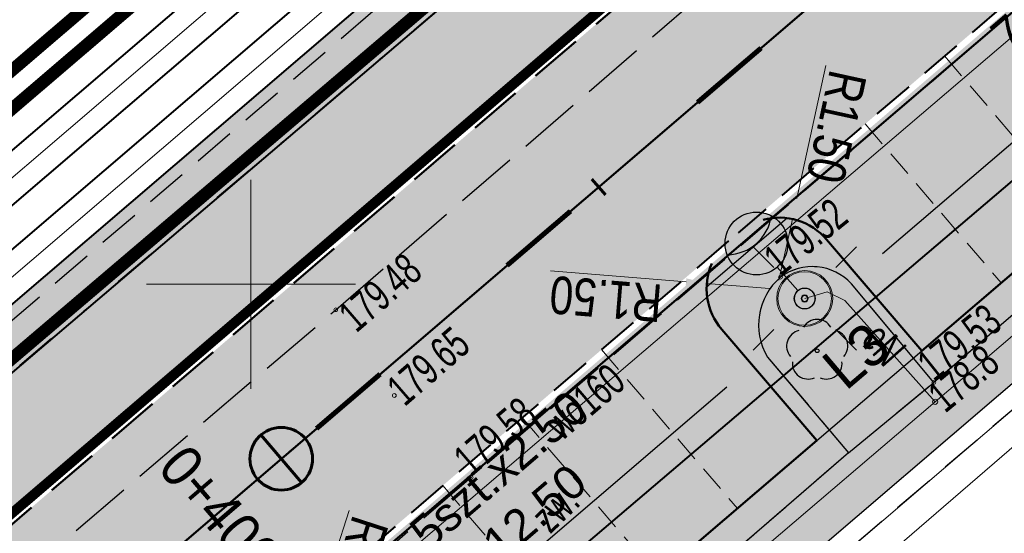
# Model space of a CAD drawing. Header units: metres. Extents: x 7429064 to 7431133, y 5709479 to 5714472.
# Tile 49 of 140: x 7429544 to 7429568, y 5709894 to 5709906. Entities that reach past the tile are written whole.
import ezdxf
from ezdxf.enums import TextEntityAlignment as Align

# ---------------------------------------------------------------- set-up
doc = ezdxf.new("R2010")
doc.units = ezdxf.units.M
for name, pattern in [('1', [0]), ('12', [3, 1, -1, 0, -1]), ('2_KTCR01', [1.5, 1, -0.5]), ('2_KTCR02', [1.5, 1, -0.5]), ('2_KTJZ01', [2, 1.5, -0.5]), ('2_KTKR01', [0]), ('2_KTPL01', [2, 1.5, -0.5]), ('2_PTTU', [1.5, 1, -0.5]), ('3_KTCR02', [1.5, 1, -0.5]), ('3_KTJZ01', [2, 1.5, -0.5]), ('3_KTKR01', [0]), ('3_KTPL01', [2, 1.5, -0.5]), ('3_PTRW02', [0]), ('3_PTTU', [1.5, 1, -0.5]), ('4_SUPE_01', [0]), ('4_SUPT_01', [0]), ('4_SUPW_01', [0]), ('7_1', [0]), ('7_SUPE_01', [0]), ('7_SUPT_01', [0]), ('7_SUPW_01', [0]), ('CENTER2', [1.125, 0.75, -0.125, 0.125, -0.125]), ('DASHED', [19.05, 12.7, -6.35]), ('DASHED2', [0.375, 0.25, -0.125]), ('HIDDEN', [0.375, 0.25, -0.125])]:
    doc.linetypes.add(name, pattern=pattern)
for name, color, linetype in [('#lampy opis', 7, 'Continuous'), ('[osw]_istn_oprawy oświetleniowe - demontaż', 5, 'Continuous'), ('_1_Mapa', 7, 'Continuous'), ('_1_X-REFY', 7, 'Continuous'), ('C-DROGI-SYTUACJA-ETYKIETY', 7, 'Continuous'), ('zzz.gaHSDomyslna', 7, 'Continuous')]:
    doc.layers.add(name, color=color, linetype=linetype)
for name, color, linetype, lineweight in [('#proj. światłowód', 1, '2_KTCR01', 18), ('_D_7_PAS DROGOWY-LINIA ROZGR TEREN INW', 222, 'HIDDEN', 50), ('_D_7_PAS DROGOWY_PODZIAL', 1, 'Continuous', 50), ('_D_7_TEREN NIEZBEDNY DLA OB_BUD', 252, 'HIDDEN', 50), ('_D_8_Wymiary', 7, 'Continuous', 20), ('_skarpy', 84, 'Continuous', 40), ('D_1_KOCIE OCZKA', 7, 'Continuous', 50), ('D_1_LINIA_KRAWĘŻNIK_BET_20_30 WYN 0-2 CM', 5, 'HIDDEN', 40), ('D_1_LINIA_KRAWĘŻNIK_BET_20_30 WYN 12 CM - III', 7, 'Continuous', 50), ('Dr-Krawędż nawierzchni', 250, 'DASHED2', 18), ('gaPoziome', 7, 'Continuous', 30), ('GMINA_L_0', 252, '12', 35), ('HECZ BRUKOWANIA KOSTKA KAMIENNA 9_11', 42, 'Continuous', 13), ('KRAWĘŻNIK BETONOWY 12_25 WYN 0 CM', 250, 'DASHED', 50), ('KRZYZE_L_0', 252, '1', 18), ('KTCR_L_1', 252, '2_KTCR02', 30), ('KTJZ_L_0', 252, '2_KTJZ01', 30), ('KTKR_L_0', 252, '2_KTKR01', 30), ('KTPL_E_T_0', 252, 'Continuous', 15), ('KTPL_L_0', 252, '2_KTPL01', 30), ('OBOP_T_1', 82, 'Continuous', 30), ('PTRW_L_1', 252, 'Continuous', 18), ('PTTU_L_2', 252, '2_PTTU', 18), ('RTPW_T_1', 252, 'Continuous', 15), ('skarpa', 82, 'ŚLADY', 20), ('SUPE_E_T_3', 252, 'Continuous', 15), ('SUPE_L_3', 252, '4_SUPE_01', 18), ('SUPT_L_0', 252, '4_SUPT_01', 18), ('SUPW_E_T_0', 252, 'Continuous', 15), ('SUPW_L_0', 252, '4_SUPW_01', 18), ('SUSM_T_0', 252, 'Continuous', 18), ('SUTE_T_0', 252, 'Continuous', 18)]:
    doc.layers.add(name, color=color, linetype=linetype, lineweight=lineweight)
doc.layers.add('[osw]PSI_Brudnopis', color=1, linetype='Continuous', lineweight=20, plot=False)
doc.layers.add('_Brudnopis', color=22, linetype='Continuous', lineweight=50, plot=False)
doc.layers.add('D_1_LINIA_OBRZEŻE_BET_6x30cm - III', color=24, linetype='Continuous', lineweight=30, transparency=0.3)
for name, color, linetype, lineweight, true_color, transparency in [('D_2_HECZ_CHODNIK_KOSTKA', 7, 'Continuous', 0, 0xf7f588, 0.35), ('D_2_HECZ_DROGI KOSTKA', 7, 'Continuous', 13, 0xffbea8, 0.3), ('D_2_HECZ_JEZDNIA KR3- NOWA KONSTRUKCJA', 7, 'Continuous', 13, 0x99e6ff, 0.3), ('D_2_HECZ_JEZDNIA KR3- NOWA KONSTRUKCJA G4', 7, 'Continuous', 13, 0xbdbdbd, 0.3), ('D_2_HECZ_ZIELEN', 7, 'Continuous', 13, 0xd6ffd6, 0.3)]:
    doc.layers.add(name, color=color, linetype=linetype, lineweight=lineweight, true_color=true_color, transparency=transparency)
doc.layers.add('DZIALKA_L_0', color=7, linetype='1', lineweight=40, true_color=0x008000)
doc.layers.add('HECZ DROGI ROWEROWE', color=7, linetype='Continuous', lineweight=13, true_color=0xff8a8a)
doc.styles.add('Annotative', font='txt')
doc.styles.add('major_arial', font='arial.ttf')
doc.styles.add('Styl Arial', font='arial.ttf', dxfattribs={"width": 0.8, "height": 0.9})
doc.styles.add('wym500', font='arial.ttf', dxfattribs={"width": 0.9, "height": 0.9})
doc.linetypes.add('ŚLADY', pattern='A,3.81,[130,ltypeshp.shx,S=6.35,R=0,X=0,Y=0],3.81', length=7.62)
doc.dimstyles.new('1_500', dxfattribs={"dimtxt": 0.9, "dimasz": 1, "dimexe": 0.18, "dimexo": 0, "dimgap": 0.2, "dimtad": 4, "dimzin": 0, "dimdsep": 46, "dimtxsty": 'Styl Arial', "dimcen": 0.25, "dimclrd": 256, "dimclre": 256, "dimclrt": 256, "dimazin": 0, "dimtfac": 1, "dimtix": 1, "dimtmove": 1, "dimatfit": 3, "dimfxl": 0.18, "dimtolj": 1, "dimtzin": 0, "dimlwd": -1, "dimlwe": -1, "dimarcsym": 0})
doc.dimstyles.new('major_500', dxfattribs={"dimtxt": 0.8, "dimasz": 0.8, "dimexe": 0.5, "dimexo": 1, "dimgap": 0.3, "dimtad": 1, "dimzin": 1, "dimdsep": 46, "dimtxsty": 'major_arial', "dimcen": 0, "dimse1": 1, "dimse2": 1, "dimaunit": 1, "dimadec": 1, "dimazin": 0, "dimtfac": 1, "dimtix": 1, "dimtmove": 0, "dimatfit": 3, "dimfxl": 2, "dimfxlon": 1, "dimtolj": 1, "dimarcsym": 0})

# ---------------------------------------------------------------- blocks, each defined once
blk = doc.blocks.new('*D21')
at = {"layer": '_D_8_Wymiary', "color": 0, "lineweight": -2, "transparency": 16777216}
for p, q in [((7429562.89, 5709897.023), (7429561.671, 5709898.447)), ((7429553.107, 5709890.46), (7429561.388, 5709897.547)), ((7429553.393, 5709888.895), (7429552.174, 5709890.319))]:
    blk.add_line(p, q, dxfattribs=at)
at = {"layer": '_D_8_Wymiary', "color": 0, "transparency": 16777216}
for points in [[(7429561.301, 5709897.648), (7429561.475, 5709897.446), (7429561.996, 5709898.067)], [(7429553.02, 5709890.561), (7429553.194, 5709890.358), (7429552.499, 5709889.939)]]:
    blk.add_solid(points, dxfattribs=at)
at = {"layer": 'Defpoints', "color": 0, "transparency": 16777216}
for p in [(7429561.996, 5709898.067), (7429563.54, 5709896.263), (7429554.043, 5709888.135)]:
    blk.add_point(p, dxfattribs=at)
at = {"layer": '_D_8_Wymiary', "color": 0, "transparency": 16777216, "insert": (7429556.352, 5709895.049), "char_height": 0.8, "attachment_point": 5, "rotation": 40.559, "style": 'major_arial'}
blk.add_mtext('\\A1;5szt.x2.50\\P12.50', dxfattribs=at)
blk = doc.blocks.new('*D23')
at = {"layer": '_D_8_Wymiary', "color": 0, "lineweight": -2, "transparency": 16777216}
for p, q in [((7429578.695, 5709910.55), (7429577.476, 5709911.974)), ((7429565.113, 5709900.735), (7429577.193, 5709911.074)), ((7429565.399, 5709899.171), (7429564.18, 5709900.595))]:
    blk.add_line(p, q, dxfattribs=at)
at = {"layer": '_D_8_Wymiary', "color": 0, "transparency": 16777216}
for points in [[(7429577.106, 5709911.175), (7429577.28, 5709910.973), (7429577.801, 5709911.594)], [(7429565.026, 5709900.837), (7429565.2, 5709900.634), (7429564.505, 5709900.215)]]:
    blk.add_solid(points, dxfattribs=at)
at = {"layer": 'Defpoints', "color": 0, "transparency": 16777216}
for p in [(7429577.801, 5709911.594), (7429579.345, 5709909.79), (7429566.049, 5709898.411)]:
    blk.add_point(p, dxfattribs=at)
at = {"layer": '_D_8_Wymiary', "color": 0, "transparency": 16777216, "insert": (7429570.258, 5709906.951), "char_height": 0.8, "attachment_point": 5, "rotation": 40.559, "style": 'major_arial'}
blk.add_mtext('\\A1;7szt.x2.50\\P17.50', dxfattribs=at)
blk = doc.blocks.new('*D73')
at = {"layer": '_D_8_Wymiary', "transparency": 16777216}
for p, q in [((7429552.35, 5709894.589), (7429551.345, 5709891.492)), ((7429550.573, 5709889.114), (7429551.191, 5709891.016))]:
    blk.add_line(p, q, dxfattribs=at)
blk.add_solid([(7429551.266, 5709891.518), (7429551.424, 5709891.466), (7429551.191, 5709891.016)], dxfattribs=at)
at = {"layer": 'Defpoints', "color": 0, "transparency": 16777216}
for p in [(7429551.191, 5709891.016), (7429550.573, 5709889.114)]:
    blk.add_point(p, dxfattribs=at)
at = {"layer": '_D_8_Wymiary', "transparency": 16777216, "insert": (7429552.457, 5709893.106), "char_height": 0.9, "attachment_point": 5, "rotation": 252.0159, "style": 'Styl Arial'}
blk.add_mtext('\\A1;R2.00', dxfattribs=at)
blk = doc.blocks.new('*D74')
at = {"layer": '_D_8_Wymiary', "transparency": 16777216}
for p, q in [((7429557.164, 5709900.324), (7429560.41, 5709900.06)), ((7429562.404, 5709899.897), (7429560.909, 5709900.019))]:
    blk.add_line(p, q, dxfattribs=at)
blk.add_solid([(7429560.417, 5709900.143), (7429560.404, 5709899.977), (7429560.909, 5709900.019)], dxfattribs=at)
at = {"layer": 'Defpoints', "color": 0, "transparency": 16777216}
for p in [(7429560.909, 5709900.019), (7429562.404, 5709899.897)]:
    blk.add_point(p, dxfattribs=at)
at = {"layer": '_D_8_Wymiary', "transparency": 16777216, "insert": (7429558.493, 5709899.654), "char_height": 0.9, "attachment_point": 5, "rotation": 175.3469, "style": 'Styl Arial'}
blk.add_mtext('\\A1;R1.50', dxfattribs=at)
blk = doc.blocks.new('*D75')
at = {"layer": '_D_8_Wymiary', "transparency": 16777216}
for p, q in [((7429563.755, 5709905.231), (7429563.06, 5709902.049)), ((7429562.634, 5709900.095), (7429562.954, 5709901.56))]:
    blk.add_line(p, q, dxfattribs=at)
blk.add_solid([(7429562.979, 5709902.066), (7429563.142, 5709902.031), (7429562.954, 5709901.56)], dxfattribs=at)
at = {"layer": 'Defpoints', "color": 0, "transparency": 16777216}
for p in [(7429562.954, 5709901.56), (7429562.634, 5709900.095)]:
    blk.add_point(p, dxfattribs=at)
at = {"layer": '_D_8_Wymiary', "transparency": 16777216, "insert": (7429564.007, 5709903.765), "char_height": 0.9, "attachment_point": 5, "rotation": 257.6921, "style": 'Styl Arial'}
blk.add_mtext('\\A1;R1.50', dxfattribs=at)
blk = doc.blocks.new('3_OBOP02_01')
at = {"linetype": 'Continuous'}
blk.add_circle((0, 0), 0.045, dxfattribs=at)
for centre, start, end in [((0, 0.375), 30.1401, 149.8599), ((-0.357, 0.116), 102.1445, 221.86), ((0.357, 0.116), 318.14, 77.8555), ((-0.22, -0.303), 174.1482, 293.8542), ((0.22, -0.303), 246.1458, 5.8518)]:
    blk.add_arc(centre, 0.375, start, end, dxfattribs=at)
blk = doc.blocks.new('3_RTPW02')
at = {"linetype": 'Continuous'}
blk.add_circle((0, 0), 0.045, dxfattribs=at)
blk = doc.blocks.new('7_SUSM01')
at = {"linetype": 'Continuous'}
for p, q in [((-0.742, 0.742), (-1.237, 1.237)), ((0.742, 0.742), (1.237, 1.237)), ((-0.742, -0.742), (-1.237, -1.237)), ((0.742, -0.742), (1.237, -1.237))]:
    blk.add_line(p, q, dxfattribs=at)
blk.add_circle((0, 0), 0.245, dxfattribs=at)
blk = doc.blocks.new('7_SUPS01_03')
at = {"linetype": 'Continuous'}
blk.add_circle((0, 0), 0.0625, dxfattribs=at)
blk = doc.blocks.new('X-ref_MDCP_Szara')
at = {"layer": 'DZIALKA_L_0', "linetype": '1'}
for p, q in [((7429660.24, 5709996.55), (7429435.86, 5709805.65)), ((7429408.88, 5709766.76), (7429668.8, 5709988.15))]:
    blk.add_line(p, q, dxfattribs=at)
at = {"layer": 'GMINA_L_0', "linetype": '12'}
blk.add_line((7429435.86, 5709805.65), (7429660.24, 5709996.55), dxfattribs=at)
at = {"layer": 'KRZYZE_L_0', "linetype": '1'}
for p, q in [((7429550, 5709897.5), (7429550, 5709902.5)), ((7429547.5, 5709900), (7429552.5, 5709900))]:
    blk.add_line(p, q, dxfattribs=at)
at = {"layer": 'KTCR_L_1', "linetype": '3_KTCR02'}
for p, q in [((7429579.99, 5709909.35), (7429566.34, 5709897.65)), ((7429582.2, 5709908.94), (7429559.88, 5709889.87)), ((7429564.3, 5709895.97), (7429566.34, 5709897.65)), ((7429564.3, 5709895.97), (7429558.81, 5709891.22))]:
    blk.add_line(p, q, dxfattribs=at)
at = {"layer": 'KTJZ_L_0', "linetype": '3_KTJZ01'}
for p, q in [((7429552.03, 5709899.39), (7429574.65, 5709918.88)), ((7429578.03, 5709914.93), (7429555.27, 5709895.38)), ((7429529.05, 5709879.87), (7429552.03, 5709899.39)), ((7429555.27, 5709895.38), (7429532.61, 5709875.86))]:
    blk.add_line(p, q, dxfattribs=at)
at = {"layer": 'KTKR_L_0', "linetype": '3_KTKR01'}
for p, q in [((7429579.99, 5709909.35), (7429566.34, 5709897.65)), ((7429566.34, 5709897.65), (7429564.37, 5709900.01)), ((7429562.36, 5709898.26), (7429564.3, 5709895.97)), ((7429564.3, 5709895.97), (7429566.34, 5709897.65)), ((7429564.3, 5709895.97), (7429558.81, 5709891.22))]:
    blk.add_line(p, q, dxfattribs=at)
for centre, radius, start, end in [((7429563.431, 5709899.146), 1.276, 42.6279, 126.6187), ((7429563.642, 5709899.032), 1.496, 130.492, 211.0701)]:
    blk.add_arc(centre, radius, start, end, dxfattribs=at)
at = {"layer": 'KTPL_L_0', "linetype": '3_KTPL01'}
for p, q in [((7429578.03, 5709914.93), (7429555.27, 5709895.38)), ((7429579.99, 5709909.35), (7429566.34, 5709897.65)), ((7429566.34, 5709897.65), (7429564.37, 5709900.01)), ((7429562.36, 5709898.26), (7429564.3, 5709895.97)), ((7429564.3, 5709895.97), (7429558.81, 5709891.22)), ((7429555.27, 5709895.38), (7429532.61, 5709875.86))]:
    blk.add_line(p, q, dxfattribs=at)
for centre, radius, start, end in [((7429563.431, 5709899.146), 1.276, 42.6279, 126.6187), ((7429563.642, 5709899.032), 1.496, 130.492, 211.0701)]:
    blk.add_arc(centre, radius, start, end, dxfattribs=at)
at = {"layer": 'PTRW_L_1', "linetype": '3_PTRW02'}
blk.add_line((7429582.2, 5709908.94), (7429559.88, 5709889.87), dxfattribs=at)
at = {"layer": 'PTTU_L_2', "linetype": '3_PTTU'}
for p, q in [((7429566.34, 5709897.65), (7429564.37, 5709900.01)), ((7429562.36, 5709898.26), (7429564.3, 5709895.97)), ((7429564.3, 5709895.97), (7429566.34, 5709897.65))]:
    blk.add_line(p, q, dxfattribs=at)
for centre, radius, start, end in [((7429563.431, 5709899.146), 1.276, 42.6279, 126.6187), ((7429563.642, 5709899.032), 1.496, 130.492, 211.0701)]:
    blk.add_arc(centre, radius, start, end, dxfattribs=at)
at = {"layer": 'SUPE_L_3', "linetype": '7_SUPE_01'}
for p, q in [((7429596.75, 5709923.11), (7429566.37, 5709897.19)), ((7429563.79, 5709899.82), (7429563.25, 5709899.66)), ((7429564.21, 5709899.61), (7429563.79, 5709899.82)), ((7429566.37, 5709897.19), (7429564.21, 5709899.61)), ((7429566.37, 5709897.19), (7429534.28, 5709869.83))]:
    blk.add_line(p, q, dxfattribs=at)
at = {"layer": 'SUPT_L_0', "linetype": '7_SUPT_01'}
blk.add_line((7429553.37, 5709883.29), (7429588.15, 5709913.29), dxfattribs=at)
at = {"layer": 'SUPW_L_0', "linetype": '7_SUPW_01'}
blk.add_line((7429369.46, 5709736.3), (7429593.18, 5709927.23), dxfattribs=at)
at = {"layer": 'SUPW_L_0', "linetype": '7_1'}
blk.add_line((7429369.46, 5709736.3), (7429593.18, 5709927.23), dxfattribs=at)
at = {"layer": 'OBOP_T_1'}
blk.add_blockref('3_OBOP02_01', (7429563.549, 5709898.41), dxfattribs=at)
at = {"layer": 'RTPW_T_1'}
for p in [(7429562.67, 5709900.17), (7429552.03, 5709899.39), (7429566.34, 5709897.65), (7429553.43, 5709897.34), (7429555.27, 5709895.38)]:
    blk.add_blockref('3_RTPW02', p, dxfattribs=at)
at = {"layer": 'SUSM_T_0', "rotation": 269.9999974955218}
blk.add_blockref('7_SUSM01', (7429563.25, 5709899.66), dxfattribs=at)
at = {"layer": 'SUTE_T_0'}
blk.add_blockref('7_SUPS01_03', (7429566.37, 5709897.19), dxfattribs=at)
at = {"layer": 'KTPL_E_T_0', "width": 0.7}
blk.add_text('zw.', height=0.75, rotation=43.9584, dxfattribs=at).set_placement((7429557.279, 5709894.648), align=Align.MIDDLE)
at = {"layer": 'RTPW_T_1', "width": 0.7}
for s, rotation, p in [('179.52', 38.8707, (7429562.67, 5709900.17)), ('179.53', 38.5093, (7429566.34, 5709897.65)), ('179.58', 40.6614, (7429555.27, 5709895.38))]:
    blk.add_text(s, height=0.75, rotation=rotation, dxfattribs=at).set_placement(p)
blk.add_text('179.48', height=0.75, rotation=40.7491, dxfattribs=at).set_placement((7429552.03, 5709899.39), align=Align.TOP_LEFT)
blk.add_text('179.65', height=0.75, rotation=40.9785, dxfattribs=at).set_placement((7429553.43, 5709897.34), align=Align.MIDDLE_LEFT)
at = {"layer": 'SUPE_E_T_3', "width": 0.7}
blk.add_text('eN', height=0.75, rotation=311.7509, dxfattribs=at).set_placement((7429565.146, 5709898.562), align=Align.MIDDLE)
at = {"layer": 'SUPW_E_T_0', "width": 0.7}
blk.add_text('wo160', height=0.75, rotation=40.4785, dxfattribs=at).set_placement((7429557.984, 5709897.193), align=Align.MIDDLE)
at = {"layer": 'SUTE_T_0', "width": 0.7}
blk.add_text('178.8', height=0.75, rotation=39.554, dxfattribs=at).set_placement((7429566.37, 5709897.19), align=Align.MIDDLE_LEFT)
blk = doc.blocks.new('*U202')
blk.add_hatch(color=0).paths.add_polyline_path([(3.694, -2.12, 0.369232), (1.565, -3.961, 0.696757)])
at = {"color": 0}
for p, q in [((0, 0), (0, 0)), ((0, 0), (0, 0)), ((0, 0), (0, 0)), ((0, 0), (0, 0)), ((0, 0), (0, 0)), ((0, 0), (0, 0)), ((0.327, -0.378), (1.308, -1.513))]:
    blk.add_line(p, q, dxfattribs=at)
for points in [[(0, 0), (0, 0), (0, 0), (0, 0), (0, 0), (0, 0)], [(0, 0), (0, 0), (0, 0), (0, 0), (0, 0), (0, 0), (0, 0)], [(0, 0), (0, 0), (0, 0)]]:
    blk.add_lwpolyline(points, dxfattribs=at)
for centre, radius in [((0, 0), 0.5), ((2.29, -2.647), 1.5)]:
    blk.add_circle(centre, radius, dxfattribs=at)
blk.add_arc((3.706, -4.285), 2.165, 90.3235, 171.3866, dxfattribs=at)
at = {"layer": '[osw]PSI_Brudnopis'}
for radius in [1.34, 0.17, 0.17]:
    blk.add_circle((0, 0), radius, dxfattribs=at)
at = {"layer": '[osw]PSI_Brudnopis', "color": 10}
for radius in [1.28, 0.14]:
    blk.add_circle((0, 0), radius, dxfattribs=at)
blk = doc.blocks.new('X-ref_Oświetlenie i teletechnika')
at = {"layer": '#proj. światłowód', "lineweight": 30, "flags": 128}
blk.add_lwpolyline([(7429617.95, 5709967.85), (7429611.163, 5709956.371), (7429573.165, 5709923.859), (7429535.247, 5709891.397), (7429497.339, 5709858.957), (7429459.29, 5709826.673), (7429421.225, 5709794.375), (7429383.144, 5709762.063), (7429345.12, 5709729.801), (7429305.765, 5709699.935), (7429266.407, 5709683.285), (7429226.48, 5709664.88)], dxfattribs=at)
at = {"layer": '[osw]_istn_oprawy oświetleniowe - demontaż', "color": 3, "xscale": 0.4999999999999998, "yscale": 0.4999999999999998, "zscale": 0.4999999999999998, "rotation": 180.3915979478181}
blk.add_blockref('*U202', (7429563.25, 5709899.66), dxfattribs=at)
at = {"layer": '#lampy opis', "lineweight": 30, "insert": (7429563.772, 5709898.353), "char_height": 1, "attachment_point": 1, "rotation": 40.3889, "style": 'Annotative'}
blk.add_mtext_dynamic_manual_height_columns('\\pi-0.24784;L3', width=1.17099, gutter_width=7.472, heights=[0], dxfattribs=at)
blk = doc.blocks.new('*U220')
at = {"layer": 'zzz.gaHSDomyslna', "color": 140}
for points in [[(155.338, 132.234, 0.12, 0.12, 0), (156.858, 133.534, 0.12, 0.12, 0)], [(150.78, 128.333, 0.12, 0.12, 0), (152.299, 129.633, 0.12, 0.12, 0)], [(146.221, 124.431, 0.12, 0.12, 0), (147.741, 125.732, 0.12, 0.12, 0)]]:
    blk.add_lwpolyline(points, format="xyseb", dxfattribs=at)
blk = doc.blocks.new('*U211')
at = {"layer": 'zzz.gaHSDomyslna', "color": 140}
blk.add_lwpolyline([(0, 0, 0.24, 0.24, 0), (59.489, 50.476, 0.24, 0.24, 0), (179.447, 153.144, 0.24, 0.24, 0)], format="xyseb", dxfattribs=at)
blk = doc.blocks.new('spearator')
at = {"layer": 'D_1_KOCIE OCZKA'}
h = blk.add_hatch(color=12, dxfattribs=at)
h.dxf.hatch_style = 1
edge = h.paths.add_edge_path()
edge.add_line((7429810.877, 5710121.625), (7429811.641, 5710122.271))
edge.add_arc((7429811.592, 5710122.328), 0.075, 310.2315, 490.2315)
edge.add_line((7429811.544, 5710122.386), (7429810.781, 5710121.74))
edge.add_arc((7429810.829, 5710121.683), 0.075, 130.2315, 310.2315)
at = {"layer": 'D_1_KOCIE OCZKA', "lineweight": 18, "flags": 128}
blk.add_lwpolyline([(7429810.877, 5710121.625), (7429811.641, 5710122.271, 1), (7429811.544, 5710122.386), (7429810.781, 5710121.74, 1)], format="xyb", close=True, dxfattribs=at)
blk = doc.blocks.new('X-ref_SOR')
at = {"layer": 'D_1_KOCIE OCZKA', "rotation": 0.327517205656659}
for p in [(32507.348, -42593.894), (32503.854, -42596.885), (32500.359, -42599.876), (32496.864, -42602.867)]:
    blk.add_blockref('spearator', p, dxfattribs=at)
at = {"layer": 'gaPoziome'}
for name, p in [('*U211', (7429440.741, 5709806.344)), ('*U220', (7429405.348, 5709772.117))]:
    blk.add_blockref(name, p, dxfattribs=at)
blk = doc.blocks.new('kilometraz')
at = {"linetype": 'ByBlock', "lineweight": -2}
blk.add_hatch(color=0, dxfattribs=at).paths.add_polyline_path([(0, -0.5, 0.414214), (0.5, 0, 0.414214), (0, 0.5)])
at = {"color": 0, "linetype": 'ByBlock', "lineweight": -2}
blk.add_line((0, 0.5), (0, -0.5), dxfattribs=at)
blk.add_circle((0, 0), 0.5, dxfattribs=at)
blk = doc.blocks.new('AeccTickLine')
at = {"color": 0, "linetype": 'ByBlock', "lineweight": -2}
blk.add_line((0, 1), (0, -1), dxfattribs=at)
blk = doc.blocks.new('OŚ_Dąbrowskiego_1')
at = {"layer": '_D_8_Wymiary', "color": 1, "linetype": 'CENTER2', "lineweight": 35, "flags": 128}
blk.add_lwpolyline([(7429230.998, 5709660.664), (7429273.145, 5709676.622, 0.085629), (7429337.582, 5709714.618), (7429502.301, 5709854.381), (7429714.669, 5710036.139), (7429868.111, 5710165.952)], format="xyb", dxfattribs=at)
at = {"layer": 'C-DROGI-SYTUACJA-ETYKIETY', "color": 7, "linetype": 'Continuous', "lineweight": 60}
for name, p, xscale, yscale, zscale, rotation in [('AeccTickLine', (7429558.323, 5709902.328), 0.25, 0.25, 0.25, 40.55900962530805), ('kilometraz', (7429550.726, 5709895.826), 1.5, 1.5, 1.5, 40.55900962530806)]:
    blk.add_blockref(name, p, dxfattribs=dict(at, xscale=xscale, yscale=yscale, zscale=zscale, rotation=rotation))
at = {"layer": 'C-DROGI-SYTUACJA-ETYKIETY', "color": 7, "linetype": 'Continuous', "lineweight": -3, "insert": (7429548.874, 5709894.241), "char_height": 1, "attachment_point": 8, "rotation": 310.559, "style": 'wym500'}
blk.add_mtext('0+400', dxfattribs=at)

msp = doc.modelspace()

# ---------------------------------------------------------------- hatches: boundary and pattern name
at = {"layer": 'D_2_HECZ_CHODNIK_KOSTKA', "transparency": 33554585}
h = msp.add_hatch(color=256, dxfattribs=at)
h.dxf.hatch_style = 1
edge = h.paths.add_edge_path()
edge.add_line((7429611.715, 5709933.539), (7429609.355, 5709934.501))
edge.add_line((7429609.355, 5709934.501), (7429596.138, 5709923.189))
edge.add_line((7429596.138, 5709923.189), (7429592.463, 5709920.763))
edge.add_arc((7429606.237, 5709899.9), 25, 123.434, 130.559)
edge.add_line((7429589.981, 5709918.893), (7429507.49, 5709848.292))
edge.add_line((7429507.49, 5709848.292), (7429417.816, 5709772.204))
edge.add_line((7429417.816, 5709772.204), (7429413.427, 5709768.48))
edge.add_line((7429413.427, 5709768.48), (7429407.995, 5709766.13))
edge.add_line((7429407.995, 5709766.13), (7429408.287, 5709764.077))
edge.add_line((7429408.287, 5709764.077), (7429414.494, 5709766.762))
edge.add_line((7429414.494, 5709766.762), (7429508.787, 5709846.77))
edge.add_line((7429508.787, 5709846.77), (7429591.282, 5709917.374))
edge.add_arc((7429606.237, 5709899.9), 23, 123.434, 130.559, ccw=False)
edge.add_line((7429593.564, 5709919.094), (7429599.13, 5709922.769))
edge.add_line((7429599.13, 5709922.769), (7429611.715, 5709933.539))
at = {"layer": 'D_2_HECZ_DROGI KOSTKA'}
h = msp.add_hatch(color=256, dxfattribs=at)
h.dxf.hatch_style = 1
edge = h.paths.add_edge_path()
edge.add_line((7429576.831, 5709914.022), (7429562.253, 5709901.545))
edge.add_arc((7429562.634, 5709900.095), 1.5, 40.559, 104.7171, ccw=False)
edge.add_line((7429563.774, 5709901.07), (7429566.049, 5709898.411))
edge.add_line((7429566.049, 5709898.411), (7429579.345, 5709909.79))
edge.add_line((7429579.345, 5709909.79), (7429577.069, 5709912.449))
edge.add_arc((7429578.22, 5709913.428), 1.511, 156.8672, 220.3802, ccw=False)
h = msp.add_hatch(color=256, dxfattribs=at)
h.dxf.hatch_style = 1
edge = h.paths.add_edge_path()
edge.add_line((7429561.029, 5709900.498), (7429549.947, 5709891.014))
edge.add_arc((7429550.573, 5709889.114), 2, 40.559, 108.2274, ccw=False)
edge.add_line((7429552.093, 5709890.414), (7429554.043, 5709888.135))
edge.add_line((7429554.043, 5709888.135), (7429563.54, 5709896.263))
edge.add_line((7429563.54, 5709896.263), (7429561.264, 5709898.922))
edge.add_arc((7429562.404, 5709899.897), 1.5, 156.4009, 220.559, ccw=False)
at = {"layer": 'D_2_HECZ_JEZDNIA KR3- NOWA KONSTRUKCJA'}
h = msp.add_hatch(color=256, dxfattribs=at)
h.dxf.hatch_style = 1
edge = h.paths.add_edge_path()
edge.add_arc((7429610.557, 5709990.469), 30, 310.559, 314.2935)
edge.add_arc((7429610.557, 5709990.469), 30, 314.2935, 325.3941)
edge.add_line((7429635.249, 5709973.431), (7429635.899, 5709972.672))
edge.add_line((7429635.899, 5709972.672), (7429667.702, 5709999.89))
edge.add_line((7429667.702, 5709999.89), (7429675.246, 5710006.347))
edge.add_line((7429675.246, 5710006.347), (7429712.724, 5710038.423))
edge.add_line((7429712.724, 5710038.423), (7429823.828, 5710132.378))
edge.add_line((7429823.828, 5710132.378), (7429834.316, 5710141.377))
edge.add_line((7429834.316, 5710141.377), (7429846.156, 5710151.524))
edge.add_line((7429846.156, 5710151.524), (7429850.099, 5710146.734))
edge.add_line((7429850.099, 5710146.734), (7429838.187, 5710136.85))
edge.add_line((7429838.187, 5710136.85), (7429827.698, 5710127.833))
edge.add_line((7429827.698, 5710127.833), (7429716.613, 5710033.854))
edge.add_line((7429716.613, 5710033.854), (7429633.474, 5709962.699))
edge.add_arc((7429636.726, 5709958.9), 5, 130.559, 193.2571)
edge.add_line((7429631.859, 5709957.753), (7429636.051, 5709939.958))
edge.add_line((7429636.051, 5709939.958), (7429630.653, 5709938.888))
edge.add_line((7429630.653, 5709938.888), (7429629.491, 5709943.821))
edge.add_arc((7429623.651, 5709942.445), 6, 13.2571, 130.559)
edge.add_line((7429619.749, 5709947.003), (7429619.729, 5709946.986))
edge.add_line((7429619.729, 5709946.986), (7429617.779, 5709949.265))
edge.add_line((7429617.779, 5709949.265), (7429606.383, 5709939.512))
edge.add_line((7429606.383, 5709939.512), (7429594.274, 5709929.149))
edge.add_line((7429594.274, 5709929.149), (7429594.825, 5709928.314))
edge.add_line((7429594.825, 5709928.314), (7429589.708, 5709924.935))
edge.add_arc((7429606.237, 5709899.9), 30, 123.434, 130.559)
edge.add_line((7429586.73, 5709922.692), (7429529.23, 5709873.48))
edge.add_line((7429529.23, 5709873.48), (7429502.179, 5709850.343))
edge.add_line((7429502.179, 5709850.343), (7429339.523, 5709712.33))
edge.add_arc((7429194.822, 5709882.942), 223.711, 294.66533, 310.3021, ccw=False)
edge.add_arc((7429190.304, 5709894.737), 236.317, 290.79615, 294.46753, ccw=False)
edge.add_line((7429274.207, 5709673.816), (7429245.41, 5709663.13))
edge.add_line((7429245.41, 5709663.13), (7429242.106, 5709661.907))
edge.add_line((7429242.106, 5709661.907), (7429240.354, 5709666.717))
edge.add_line((7429240.354, 5709666.717), (7429244.254, 5709668.201))
edge.add_line((7429244.254, 5709668.201), (7429272.082, 5709679.428))
edge.add_arc((7429195.246, 5709882.369), 217, 290.73736, 310.31443)
edge.add_line((7429335.641, 5709716.905), (7429500.355, 5709856.664))
edge.add_line((7429500.355, 5709856.664), (7429629.269, 5709966.997))
edge.add_line((7429629.269, 5709966.997), (7429630.064, 5709967.677))
at = {"layer": 'D_2_HECZ_JEZDNIA KR3- NOWA KONSTRUKCJA G4'}
h = msp.add_hatch(color=256, dxfattribs=at)
h.dxf.hatch_style = 1
edge = h.paths.add_edge_path()
edge.add_line((7429436.829, 5709806.854), (7429498.316, 5709859.026))
edge.add_line((7429498.316, 5709859.026), (7429619.429, 5709962.682))
edge.add_line((7429619.429, 5709962.682), (7429618.857, 5709963.351))
edge.add_line((7429618.857, 5709963.351), (7429497.761, 5709859.709))
edge.add_line((7429497.761, 5709859.709), (7429436.185, 5709807.462))
edge.add_arc((7429439.235, 5709810.05), 4, 220.3144, 233.0231)
at = {"layer": 'D_2_HECZ_ZIELEN'}
h = msp.add_hatch(color=256, dxfattribs=at)
h.dxf.hatch_style = 1
h.paths.add_polyline_path([(7429503.909, 5709849.852, 0.18338), (7429502.975, 5709850.363), (7429500.855, 5709848.564, 0.184483), (7429501.211, 5709847.554), (7429503.475, 5709844.886), (7429506.189, 5709847.188)])
h.paths.add_polyline_path([(7429531.725, 5709873.64, 0.184483), (7429530.784, 5709874.152), (7429529.085, 5709872.698, 0.184483), (7429529.445, 5709871.69), (7429531.721, 5709869.031), (7429534, 5709870.981)])
h.paths.add_polyline_path([(7429552.093, 5709890.414, 0.21525), (7429550.603, 5709891.114), (7429544.884, 5709886.219, 0.21525), (7429545.345, 5709884.64), (7429547.296, 5709882.36), (7429554.043, 5709888.135)])
h.paths.add_polyline_path([(7429563.774, 5709901.07, 0.184483), (7429562.833, 5709901.581), (7429560.904, 5709899.93, 0.184483), (7429561.264, 5709898.922), (7429563.54, 5709896.263), (7429566.049, 5709898.411)])
at = {"layer": 'HECZ BRUKOWANIA KOSTKA KAMIENNA 9_11'}
h = msp.add_hatch(color=256, dxfattribs=at)
h.dxf.hatch_style = 1
edge = h.paths.add_edge_path()
edge.add_line((7429562.253, 5709901.545), (7429561.029, 5709900.498))
edge.add_arc((7429562.404, 5709899.897), 1.5, 156.4009, 178.7487)
edge.add_line((7429560.904, 5709899.93), (7429562.833, 5709901.581))
edge.add_arc((7429562.634, 5709900.095), 1.5, 82.3693, 104.7171)
at = {"layer": 'HECZ DROGI ROWEROWE'}
h = msp.add_hatch(color=256, dxfattribs=at)
h.dxf.hatch_style = 1
edge = h.paths.add_edge_path()
edge.add_arc((7429796.82, 5710136.433), 20.404, 308.0322, 334.2528)
edge.add_arc((7429835.93, 5710116.897), 23.318, 143.7897, 152.7624, ccw=False)
edge.add_arc((7429839.325, 5710112.767), 28.527, 132.1511, 141.1238, ccw=False)
edge.add_line((7429820.181, 5710133.917), (7429834.124, 5710145.713))
edge.add_arc((7429837.354, 5710141.896), 5, 102.0154, 130.2315, ccw=False)
edge.add_line((7429836.313, 5710146.786), (7429842.063, 5710148.01))
edge.add_line((7429842.063, 5710148.01), (7429845.234, 5710150.73))
edge.add_line((7429845.234, 5710150.73), (7429843.045, 5710150.264))
edge.add_arc((7429842.629, 5710152.22), 2, 169.0596, 282.0154, ccw=False)
edge.add_line((7429840.665, 5710152.6), (7429846.908, 5710184.895))
edge.add_arc((7429848.38, 5710184.61), 1.5, 109.3988, 169.0596, ccw=False)
edge.add_line((7429847.882, 5710186.025), (7429848.854, 5710186.367))
edge.add_line((7429848.854, 5710186.367), (7429847.265, 5710191.424))
edge.add_line((7429847.265, 5710191.424), (7429846.903, 5710192.479))
edge.add_line((7429846.903, 5710192.479), (7429845.675, 5710198.449))
edge.add_arc((7429825.958, 5710195.082), 20.002, -10.9391, 9.6882, ccw=False)
edge.add_line((7429845.597, 5710191.287), (7429839.403, 5710159.242))
edge.add_arc((7429819.766, 5710163.038), 20, 310.2315, 349.0596, ccw=False)
edge.add_line((7429832.684, 5710147.769), (7429817.64, 5710135.042))
edge.add_arc((7429832.495, 5710117.483), 23, 130.2315, 151.7604)
edge.add_arc((7429794.613, 5710137.829), 20, 310.2315, 331.7604, ccw=False)
edge.add_line((7429807.531, 5710122.56), (7429710.78, 5710040.708))
edge.add_line((7429710.78, 5710040.708), (7429674.341, 5710009.522))
edge.add_arc((7429663.288, 5710022.437), 17, 303.434, 310.559, ccw=False)
edge.add_line((7429672.654, 5710008.25), (7429665.175, 5710003.312))
edge.add_arc((7429654.155, 5710020.002), 20, 287.2523, 303.434, ccw=False)
edge.add_line((7429660.087, 5710000.902), (7429655.396, 5709999.445))
edge.add_arc((7429662.069, 5709977.958), 22.5, 107.2523, 130.559)
edge.add_line((7429647.439, 5709995.052), (7429638.424, 5709987.337))
edge.add_arc((7429653.054, 5709970.242), 22.5, 130.559, 144.5953)
edge.add_line((7429634.715, 5709983.278), (7429621.962, 5709965.306))
edge.add_arc((7429606.364, 5709977.009), 19.5, 310.559, 323.1201, ccw=False)
edge.add_line((7429619.043, 5709962.194), (7429498.409, 5709858.948))
edge.add_line((7429498.409, 5709858.948), (7429409.747, 5709783.718))
edge.add_line((7429409.747, 5709783.718), (7429333.7, 5709719.193))
edge.add_arc((7429195.246, 5709882.369), 214, 294.99294, 310.31443, ccw=False)
edge.add_line((7429285.662, 5709688.408), (7429286.787, 5709685.755))
edge.add_arc((7429195.216, 5709882.43), 216.948, 294.96649, 310.31053)
edge.add_line((7429335.566, 5709716.997), (7429500.277, 5709856.756))
edge.add_line((7429500.277, 5709856.756), (7429621.38, 5709960.403))
edge.add_line((7429621.38, 5709960.403), (7429627.625, 5709965.748))
edge.add_line((7429627.625, 5709965.748), (7429629.904, 5709967.698))
edge.add_line((7429629.904, 5709967.698), (7429629.179, 5709968.529))
edge.add_arc((7429630.687, 5709969.843), 2, 144.5953, 221.0823, ccw=False)
edge.add_line((7429629.056, 5709971.002), (7429636.752, 5709981.829))
edge.add_arc((7429653.054, 5709970.242), 20, 130.559, 144.5953, ccw=False)
edge.add_line((7429640.049, 5709985.437), (7429649.631, 5709993.62))
edge.add_arc((7429662.069, 5709977.958), 20, 107.2523, 128.4533, ccw=False)
edge.add_line((7429656.137, 5709997.058), (7429665.185, 5709999.868))
edge.add_line((7429665.185, 5709999.868), (7429673.721, 5710005.504))
edge.add_arc((7429657.258, 5710030.439), 29.88, 303.434, 310.559)
edge.add_line((7429676.687, 5710007.738), (7429712.64, 5710038.509))
edge.add_line((7429712.64, 5710038.509), (7429809.391, 5710120.361))
edge.add_line((7429809.391, 5710120.361), (7429809.391, 5710120.361))

# ---------------------------------------------------------------- linework, layer by layer
at = {"layer": '_Brudnopis', "flags": 128}
msp.add_lwpolyline([(7429230.998, 5709660.664), (7429273.145, 5709676.622, 0.085605), (7429337.585, 5709714.618), (7429368.823, 5709741.125), (7429502.301, 5709854.381), (7429714.669, 5710036.139), (7429868.111, 5710165.952)], format="xyb", dxfattribs=at)
msp.add_lwpolyline([(7429504.409, 5709851.907), (7429716.775, 5710033.663), (7429870.21, 5710163.471)], dxfattribs=at)
at = {"layer": '_D_7_PAS DROGOWY-LINIA ROZGR TEREN INW', "ltscale": 10, "const_width": 0.3, "flags": 128}
msp.add_lwpolyline([(7429287.498, 5709689.141), (7429307.71, 5709696.948), (7429435.698, 5709805.84), (7429660.078, 5709996.74), (7429836.288, 5710146.69)], dxfattribs=at)
at = {"layer": '_D_7_PAS DROGOWY_PODZIAL', "ltscale": 0.2, "const_width": 0.3, "flags": 128}
msp.add_lwpolyline([(7429838.788, 5710158.699), (7429835.061, 5710151.867), (7429707.929, 5710044.059), (7429670.336, 5710012.083), (7429661.685, 5710006.163), (7429648.718, 5710002.136), (7429632.935, 5709988.628), (7429615.789, 5709965.397), (7429495.458, 5709862.411), (7429330.756, 5709722.662), (7429319.402, 5709713.684), (7429307.842, 5709705.758), (7429296.806, 5709699.189), (7429282.846, 5709692.117), (7429269.349, 5709686.304), (7429250.2, 5709678.58), (7429239.824, 5709670.46)], dxfattribs=at)
at = {"layer": '_D_7_TEREN NIEZBEDNY DLA OB_BUD', "ltscale": 10, "const_width": 0.3, "flags": 128}
msp.add_lwpolyline([(7429838.642, 5710133.498), (7429838.163, 5710130.983), (7429669.785, 5709988.07), (7429674.221, 5709982.833), (7429665.132, 5709974.906), (7429667.705, 5709971.871), (7429662.832, 5709967.707), (7429665.637, 5709964.494), (7429637.109, 5709939.516), (7429616.438, 5709933.991), (7429410.711, 5709758.425), (7429398.46, 5709756.965), (7429363.725, 5709727.377), (7429364.497, 5709726.485), (7429330.157, 5709696.304), (7429317.553, 5709687.475), (7429303.139, 5709679.24), (7429296.402, 5709677.454), (7429295.854, 5709678.755), (7429285.213, 5709675.171), (7429285.468, 5709665.629), (7429278.469, 5709665.47), (7429278.347, 5709670.061), (7429254.481, 5709660.887), (7429229.937, 5709651.368), (7429224.487, 5709665.833), (7429244.657, 5709675.131), (7429249.847, 5709679.192), (7429269.079, 5709686.95), (7429282.549, 5709692.752), (7429296.468, 5709699.803), (7429307.464, 5709706.348), (7429318.986, 5709714.248), (7429330.313, 5709723.204), (7429495.004, 5709862.943), (7429615.273, 5709965.877), (7429632.42, 5709989.108), (7429648.373, 5710002.762), (7429661.377, 5710006.8), (7429669.911, 5710012.64), (7429707.476, 5710044.593), (7429834.508, 5710152.316), (7429838.121, 5710158.939), (7429844.755, 5710193.28), (7429843.741, 5710206.48), (7429852.314, 5710203.598), (7429849.368, 5710188.375), (7429850.227, 5710185.684), (7429848.746, 5710185.163), (7429846.827, 5710175.247), (7429842.58, 5710153.283), (7429856.534, 5710164.104), (7429864.199, 5710154.59)], close=True, dxfattribs=at)
at = {"layer": '_skarpy', "flags": 128}
for points in [[(7429616.277, 5709964.828), (7429495.945, 5709861.84), (7429436.082, 5709811.047)], [(7429616.927, 5709964.068), (7429496.593, 5709861.079), (7429436.24, 5709809.869)], [(7429617.447, 5709963.46), (7429497.112, 5709860.47), (7429436.431, 5709808.983)], [(7429618.097, 5709962.7), (7429497.761, 5709859.709), (7429436.948, 5709808.109)]]:
    msp.add_lwpolyline(points, dxfattribs=at)
at = {"layer": 'D_1_LINIA_KRAWĘŻNIK_BET_20_30 WYN 0-2 CM', "ltscale": 4, "flags": 128}
for points in [[(7429577.135, 5709914.48), (7429561.659, 5709901.234)], [(7429561.428, 5709901.037), (7429549.273, 5709890.633)]]:
    msp.add_lwpolyline(points, dxfattribs=at)
at = {"layer": 'D_1_LINIA_KRAWĘŻNIK_BET_20_30 WYN 12 CM - III', "flags": 128}
for points in [[(7429566.049, 5709898.411), (7429579.345, 5709909.79)], [(7429554.043, 5709888.135), (7429563.54, 5709896.263)]]:
    msp.add_lwpolyline(points, dxfattribs=at)
for points in [[(7429566.049, 5709898.411), (7429563.774, 5709901.07, 0.287492), (7429562.253, 5709901.545, 0.287492)], [(7429561.029, 5709900.498, 0.287492), (7429561.264, 5709898.922), (7429563.54, 5709896.263)]]:
    msp.add_lwpolyline(points, format="xyb", dxfattribs=at)
at = {"layer": 'D_1_LINIA_OBRZEŻE_BET_6x30cm - III', "flags": 128}
msp.add_lwpolyline([(7429408.287, 5709764.077), (7429414.494, 5709766.762), (7429508.787, 5709846.77), (7429591.282, 5709917.374, -0.031099), (7429593.564, 5709919.094), (7429599.13, 5709922.769), (7429611.715, 5709933.539), (7429615.743, 5709934.682), (7429615.845, 5709934.277)], format="xyb", dxfattribs=at)
for points in [[(7429562.833, 5709901.581), (7429560.904, 5709899.93)], [(7429563.54, 5709896.263), (7429566.049, 5709898.411)]]:
    msp.add_lwpolyline(points, dxfattribs=at)
at = {"layer": 'Dr-Krawędż nawierzchni', "ltscale": 2.5, "flags": 128}
for points in [[(7429566.597, 5709905.461), (7429569.848, 5709901.662)], [(7429564.698, 5709903.835), (7429567.949, 5709900.036)], [(7429558.389, 5709898.436), (7429561.641, 5709894.637)], [(7429556.49, 5709896.811), (7429559.741, 5709893.012)], [(7429554.591, 5709895.185), (7429557.842, 5709891.386)]]:
    msp.add_lwpolyline(points, dxfattribs=at)
at = {"layer": 'KRAWĘŻNIK BETONOWY 12_25 WYN 0 CM', "ltscale": 0.1, "flags": 128}
msp.add_lwpolyline([(7429622.219, 5709965.698, -0.061321), (7429618.922, 5709962.09), (7429498.409, 5709858.948), (7429333.7, 5709719.193, -0.068134), (7429284.749, 5709687.985)], format="xyb", dxfattribs=at)
msp.add_lwpolyline([(7429621.458, 5709960.312), (7429500.355, 5709856.664), (7429441.823, 5709807)], dxfattribs=at)
at = {"layer": 'skarpa', "ltscale": 0.04}
for points in [[(7429616.602, 5709964.448), (7429496.269, 5709861.459), (7429436.408, 5709810.667)], [(7429617.772, 5709963.08), (7429497.436, 5709860.089), (7429436.656, 5709808.517)]]:
    msp.add_lwpolyline(points, dxfattribs=at)

# ---------------------------------------------------------------- block references
at = {"layer": '_1_Mapa'}
msp.add_blockref('X-ref_MDCP_Szara', (0, 0), dxfattribs=at)
at = {"layer": '_1_X-REFY'}
for name in ['X-ref_SOR', 'X-ref_Oświetlenie i teletechnika', 'OŚ_Dąbrowskiego_1']:
    msp.add_blockref(name, (0, 0), dxfattribs=at)

# ---------------------------------------------------------------- dimensions: what is measured, and where the dimension line sits
at = {"layer": '_D_8_Wymiary'}
for p1, p2, text, picture, middle in [((7429566.049, 5709898.411), (7429579.345, 5709909.79), '7szt.x2.50\\P<>', '*D23', (7429570.258, 5709906.951)), ((7429554.043, 5709888.135), (7429563.54, 5709896.263), '5szt.x2.50\\P<>', '*D21', (7429556.352, 5709895.049))]:
    dim = msp.add_aligned_dim(p1=p1, p2=p2, distance=2.375, text=text, dimstyle='major_500', override={"dimse1": 0, "dimse2": 0}, dxfattribs=at)
    dim.commit()
    dim.dimension.update_dxf_attribs({"geometry": picture, "text_midpoint": middle})
for center, mpoint, picture, middle in [((7429562.634, 5709900.095), (7429562.954, 5709901.56), '*D75', (7429564.007, 5709903.765)), ((7429562.404, 5709899.897), (7429560.909, 5709900.019), '*D74', (7429558.493, 5709899.654)), ((7429550.573, 5709889.114), (7429551.191, 5709891.016), '*D73', (7429552.457, 5709893.106))]:
    dim = msp.add_radius_dim(center=center, mpoint=mpoint, dimstyle='1_500', override={"dimscale": 0.5}, dxfattribs=at)
    dim.commit()
    dim.dimension.update_dxf_attribs({"geometry": picture, "text_midpoint": middle})

doc.saveas('drawing.dxf')
